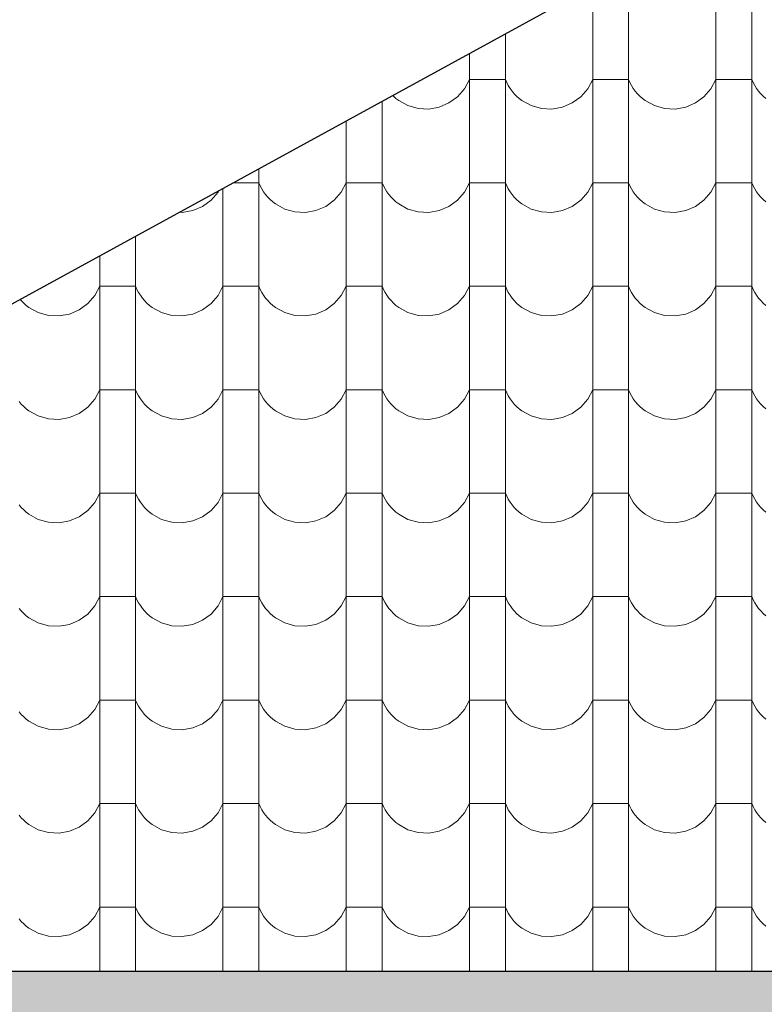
# Model space of a CAD drawing. Header units: millimetres. Extents: x -61343 to 9939, y -6894 to 7453.
# Tile 98 of 255: x -7939 to -7740, y -5471 to -5208. Entities that reach past the tile are written whole.
import ezdxf

# ---------------------------------------------------------------- set-up
doc = ezdxf.new("R2010")
doc.units = ezdxf.units.MM
doc.header["$MEASUREMENT"] = 0
doc.layers.add('810-G Ogólne', color=7, linetype='Continuous')
doc.layers.add('990-D Import IFC', color=7, linetype='Continuous')

# ---------------------------------------------------------------- blocks, each defined once
blk = doc.blocks.new('*X1830', base_point=(515069.4, 47309.9))
at = {"layer": '990-D Import IFC', "color": 251, "linetype": 'Continuous', "lineweight": 13, "true_color": 0x6a6a6a}
for p, q in [((523271.4, -39668.1), (523271.4, -39945.1)), ((523367.5, -39668.1), (523367.5, -39945.1)), ((523037.5, -39750.5), (523037.5, -39945.1)), ((522941.4, -39803.1), (522941.4, -39945.1)), ((522707.5, -39931.2), (522707.5, -39945.1)), ((522707.5, -39945.1), (522707.5, -40222.1)), ((522941.4, -39945.1), (522941.4, -40222.1)), ((523037.5, -39945.1), (523037.5, -40222.1)), ((523271.4, -39945.1), (523271.4, -40222.1)), ((523367.5, -39945.1), (523367.5, -40222.1)), ((522611.4, -39983.8), (522611.4, -40222.1)), ((522598.1, -40078.2), (522611.4, -40053.2)), ((522659.4, -40053.2), (522611.4, -40053.2)), ((522707.5, -40053.2), (522659.4, -40053.2)), ((522707.5, -40053.2), (522711.1, -40061.5)), ((522711.1, -40061.5), (522715.4, -40069.6)), ((522715.4, -40069.6), (522720.2, -40077.3)), ((522928.1, -40078.2), (522941.4, -40053.2)), ((522989.4, -40053.2), (522941.4, -40053.2)), ((523037.5, -40053.2), (522989.4, -40053.2)), ((523037.5, -40053.2), (523041.1, -40061.5)), ((523041.1, -40061.5), (523045.4, -40069.6)), ((523045.4, -40069.6), (523050.2, -40077.3)), ((523258.1, -40078.2), (523271.4, -40053.2)), ((523319.4, -40053.2), (523271.4, -40053.2)), ((523367.5, -40053.2), (523319.4, -40053.2)), ((523367.5, -40053.2), (523371.1, -40061.5)), ((523371.1, -40061.5), (523375.4, -40069.6)), ((523375.4, -40069.6), (523380.2, -40077.3)), ((522406, -40096.3), (522407.8, -40098.1)), ((522407.8, -40098.1), (522414.6, -40104.2)), ((522579.4, -40099.7), (522598.1, -40078.2)), ((522720.2, -40077.3), (522725.5, -40084.7)), ((522725.5, -40084.7), (522731.4, -40091.6)), ((522731.4, -40091.6), (522737.8, -40098.1)), ((522737.8, -40098.1), (522744.6, -40104.2)), ((522909.4, -40099.7), (522928.1, -40078.2)), ((523050.2, -40077.3), (523055.5, -40084.7)), ((523055.5, -40084.7), (523061.4, -40091.6)), ((523061.4, -40091.6), (523067.8, -40098.1)), ((523067.8, -40098.1), (523074.6, -40104.2)), ((523239.4, -40099.7), (523258.1, -40078.2)), ((523380.2, -40077.3), (523385.5, -40084.7)), ((523385.5, -40084.7), (523391.4, -40091.6)), ((523391.4, -40091.6), (523397.8, -40098.1)), ((523397.8, -40098.1), (523404.6, -40104.2)), ((522377.5, -40111.9), (522377.5, -40222.1)), ((522414.6, -40104.2), (522421.9, -40109.7)), ((522421.9, -40109.7), (522446.7, -40123.4)), ((522446.7, -40123.4), (522474.1, -40131.1)), ((522530.4, -40127.5), (522556.5, -40116.4)), ((522556.5, -40116.4), (522579.4, -40099.7)), ((522744.6, -40104.2), (522751.9, -40109.7)), ((522751.9, -40109.7), (522776.7, -40123.4)), ((522776.7, -40123.4), (522804.1, -40131.1)), ((522860.4, -40127.5), (522886.5, -40116.4)), ((522886.5, -40116.4), (522909.4, -40099.7)), ((523074.6, -40104.2), (523081.9, -40109.7)), ((523081.9, -40109.7), (523106.7, -40123.4)), ((523106.7, -40123.4), (523134.1, -40131.1)), ((523190.4, -40127.5), (523216.5, -40116.4)), ((523216.5, -40116.4), (523239.4, -40099.7)), ((522474.1, -40131.1), (522502.4, -40132.5)), ((522502.4, -40132.5), (522530.4, -40127.5)), ((522804.1, -40131.1), (522832.4, -40132.5)), ((522832.4, -40132.5), (522860.4, -40127.5)), ((523134.1, -40131.1), (523162.4, -40132.5)), ((523162.4, -40132.5), (523190.4, -40127.5)), ((522281.4, -40164.5), (522281.4, -40222.1)), ((522281.4, -40222.1), (522281.4, -40499.1)), ((522377.5, -40222.1), (522377.5, -40499.1)), ((522611.4, -40222.1), (522611.4, -40499.1)), ((522707.5, -40222.1), (522707.5, -40499.1)), ((522941.4, -40222.1), (522941.4, -40499.1)), ((523037.5, -40222.1), (523037.5, -40499.1)), ((523271.4, -40222.1), (523271.4, -40499.1)), ((523367.5, -40222.1), (523367.5, -40499.1)), ((522047.5, -40292.6), (522047.5, -40499.1)), ((521999.4, -40330.2), (521978.8, -40330.2)), ((522047.5, -40330.2), (521999.4, -40330.2)), ((522047.5, -40330.2), (522051.1, -40338.5)), ((522268.1, -40355.2), (522281.4, -40330.2)), ((522329.4, -40330.2), (522281.4, -40330.2)), ((522377.5, -40330.2), (522329.4, -40330.2)), ((522377.5, -40330.2), (522381.1, -40338.5)), ((522598.1, -40355.2), (522611.4, -40330.2)), ((522659.4, -40330.2), (522611.4, -40330.2)), ((522707.5, -40330.2), (522659.4, -40330.2)), ((522707.5, -40330.2), (522711.1, -40338.5)), ((522928.1, -40355.2), (522941.4, -40330.2)), ((522989.4, -40330.2), (522941.4, -40330.2)), ((523037.5, -40330.2), (522989.4, -40330.2)), ((523037.5, -40330.2), (523041.1, -40338.5)), ((523258.1, -40355.2), (523271.4, -40330.2)), ((523319.4, -40330.2), (523271.4, -40330.2)), ((523367.5, -40330.2), (523319.4, -40330.2)), ((523367.5, -40330.2), (523371.1, -40338.5)), ((521919.4, -40376.7), (521938.1, -40355.2)), ((521938.1, -40355.2), (521940.1, -40351.3)), ((521951.4, -40345.2), (521951.4, -40499.1)), ((522051.1, -40338.5), (522055.4, -40346.6)), ((522055.4, -40346.6), (522060.2, -40354.3)), ((522060.2, -40354.3), (522065.5, -40361.7)), ((522065.5, -40361.7), (522071.4, -40368.6)), ((522249.4, -40376.7), (522268.1, -40355.2)), ((522381.1, -40338.5), (522385.4, -40346.6)), ((522385.4, -40346.6), (522390.2, -40354.3)), ((522390.2, -40354.3), (522395.5, -40361.7)), ((522395.5, -40361.7), (522401.4, -40368.6)), ((522579.4, -40376.7), (522598.1, -40355.2)), ((522711.1, -40338.5), (522715.4, -40346.6)), ((522715.4, -40346.6), (522720.2, -40354.3)), ((522720.2, -40354.3), (522725.5, -40361.7)), ((522725.5, -40361.7), (522731.4, -40368.6)), ((522909.4, -40376.7), (522928.1, -40355.2)), ((523041.1, -40338.5), (523045.4, -40346.6)), ((523045.4, -40346.6), (523050.2, -40354.3)), ((523050.2, -40354.3), (523055.5, -40361.7)), ((523055.5, -40361.7), (523061.4, -40368.6)), ((523239.4, -40376.7), (523258.1, -40355.2)), ((523371.1, -40338.5), (523375.4, -40346.6)), ((523375.4, -40346.6), (523380.2, -40354.3)), ((523380.2, -40354.3), (523385.5, -40361.7)), ((523385.5, -40361.7), (523391.4, -40368.6)), ((521896.5, -40393.4), (521919.4, -40376.7)), ((522071.4, -40368.6), (522077.8, -40375.1)), ((522077.8, -40375.1), (522084.6, -40381.2)), ((522084.6, -40381.2), (522091.9, -40386.7)), ((522091.9, -40386.7), (522116.7, -40400.4)), ((522226.5, -40393.4), (522249.4, -40376.7)), ((522401.4, -40368.6), (522407.8, -40375.1)), ((522407.8, -40375.1), (522414.6, -40381.2)), ((522414.6, -40381.2), (522421.9, -40386.7)), ((522421.9, -40386.7), (522446.7, -40400.4)), ((522556.5, -40393.4), (522579.4, -40376.7)), ((522731.4, -40368.6), (522737.8, -40375.1)), ((522737.8, -40375.1), (522744.6, -40381.2)), ((522744.6, -40381.2), (522751.9, -40386.7)), ((522751.9, -40386.7), (522776.7, -40400.4)), ((522886.5, -40393.4), (522909.4, -40376.7)), ((523061.4, -40368.6), (523067.8, -40375.1)), ((523067.8, -40375.1), (523074.6, -40381.2)), ((523074.6, -40381.2), (523081.9, -40386.7)), ((523081.9, -40386.7), (523106.7, -40400.4)), ((523216.5, -40393.4), (523239.4, -40376.7)), ((523391.4, -40368.6), (523397.8, -40375.1)), ((523397.8, -40375.1), (523404.6, -40381.2)), ((521834.6, -40409.1), (521842.4, -40409.5)), ((521842.4, -40409.5), (521870.4, -40404.5)), ((521870.4, -40404.5), (521896.5, -40393.4)), ((522116.7, -40400.4), (522144.1, -40408.1)), ((522144.1, -40408.1), (522172.4, -40409.5)), ((522172.4, -40409.5), (522200.4, -40404.5)), ((522200.4, -40404.5), (522226.5, -40393.4)), ((522446.7, -40400.4), (522474.1, -40408.1)), ((522474.1, -40408.1), (522502.4, -40409.5)), ((522502.4, -40409.5), (522530.4, -40404.5)), ((522530.4, -40404.5), (522556.5, -40393.4)), ((522776.7, -40400.4), (522804.1, -40408.1)), ((522804.1, -40408.1), (522832.4, -40409.5)), ((522832.4, -40409.5), (522860.4, -40404.5)), ((522860.4, -40404.5), (522886.5, -40393.4)), ((523106.7, -40400.4), (523134.1, -40408.1)), ((523134.1, -40408.1), (523162.4, -40409.5)), ((523162.4, -40409.5), (523190.4, -40404.5)), ((523190.4, -40404.5), (523216.5, -40393.4)), ((521717.5, -40473.2), (521717.5, -40499.1)), ((521717.5, -40499.1), (521717.5, -40776.1)), ((521951.4, -40499.1), (521951.4, -40776.1)), ((522047.5, -40499.1), (522047.5, -40776.1)), ((522281.4, -40499.1), (522281.4, -40776.1)), ((522377.5, -40499.1), (522377.5, -40776.1)), ((522611.4, -40499.1), (522611.4, -40776.1)), ((522707.5, -40499.1), (522707.5, -40776.1)), ((522941.4, -40499.1), (522941.4, -40776.1)), ((523037.5, -40499.1), (523037.5, -40776.1)), ((523271.4, -40499.1), (523271.4, -40776.1)), ((523367.5, -40499.1), (523367.5, -40776.1)), ((521621.4, -40525.8), (521621.4, -40776.1)), ((521608.1, -40632.2), (521621.4, -40607.2)), ((521669.4, -40607.2), (521621.4, -40607.2)), ((521717.5, -40607.2), (521669.4, -40607.2)), ((521717.5, -40607.2), (521721.1, -40615.5)), ((521721.1, -40615.5), (521725.4, -40623.6)), ((521725.4, -40623.6), (521730.2, -40631.3)), ((521938.1, -40632.2), (521951.4, -40607.2)), ((521999.4, -40607.2), (521951.4, -40607.2)), ((522047.5, -40607.2), (521999.4, -40607.2)), ((522047.5, -40607.2), (522051.1, -40615.5)), ((522051.1, -40615.5), (522055.4, -40623.6)), ((522055.4, -40623.6), (522060.2, -40631.3)), ((522268.1, -40632.2), (522281.4, -40607.2)), ((522329.4, -40607.2), (522281.4, -40607.2)), ((522377.5, -40607.2), (522329.4, -40607.2)), ((522377.5, -40607.2), (522381.1, -40615.5)), ((522381.1, -40615.5), (522385.4, -40623.6)), ((522385.4, -40623.6), (522390.2, -40631.3)), ((522598.1, -40632.2), (522611.4, -40607.2)), ((522659.4, -40607.2), (522611.4, -40607.2)), ((522707.5, -40607.2), (522659.4, -40607.2)), ((522707.5, -40607.2), (522711.1, -40615.5)), ((522711.1, -40615.5), (522715.4, -40623.6)), ((522715.4, -40623.6), (522720.2, -40631.3)), ((522928.1, -40632.2), (522941.4, -40607.2)), ((522989.4, -40607.2), (522941.4, -40607.2)), ((523037.5, -40607.2), (522989.4, -40607.2)), ((523037.5, -40607.2), (523041.1, -40615.5)), ((523041.1, -40615.5), (523045.4, -40623.6)), ((523045.4, -40623.6), (523050.2, -40631.3)), ((523258.1, -40632.2), (523271.4, -40607.2)), ((523319.4, -40607.2), (523271.4, -40607.2)), ((523367.5, -40607.2), (523319.4, -40607.2)), ((523367.5, -40607.2), (523371.1, -40615.5)), ((523371.1, -40615.5), (523375.4, -40623.6)), ((523375.4, -40623.6), (523380.2, -40631.3)), ((521408.6, -40642.3), (521411.4, -40645.6)), ((521411.4, -40645.6), (521417.8, -40652.1)), ((521417.8, -40652.1), (521424.6, -40658.2)), ((521589.4, -40653.7), (521608.1, -40632.2)), ((521730.2, -40631.3), (521735.5, -40638.7)), ((521735.5, -40638.7), (521741.4, -40645.6)), ((521741.4, -40645.6), (521747.8, -40652.1)), ((521747.8, -40652.1), (521754.6, -40658.2)), ((521919.4, -40653.7), (521938.1, -40632.2)), ((522060.2, -40631.3), (522065.5, -40638.7)), ((522065.5, -40638.7), (522071.4, -40645.6)), ((522071.4, -40645.6), (522077.8, -40652.1)), ((522077.8, -40652.1), (522084.6, -40658.2)), ((522249.4, -40653.7), (522268.1, -40632.2)), ((522390.2, -40631.3), (522395.5, -40638.7)), ((522395.5, -40638.7), (522401.4, -40645.6)), ((522401.4, -40645.6), (522407.8, -40652.1)), ((522407.8, -40652.1), (522414.6, -40658.2)), ((522579.4, -40653.7), (522598.1, -40632.2)), ((522720.2, -40631.3), (522725.5, -40638.7)), ((522725.5, -40638.7), (522731.4, -40645.6)), ((522731.4, -40645.6), (522737.8, -40652.1)), ((522737.8, -40652.1), (522744.6, -40658.2)), ((522909.4, -40653.7), (522928.1, -40632.2)), ((523050.2, -40631.3), (523055.5, -40638.7)), ((523055.5, -40638.7), (523061.4, -40645.6)), ((523061.4, -40645.6), (523067.8, -40652.1)), ((523067.8, -40652.1), (523074.6, -40658.2)), ((523239.4, -40653.7), (523258.1, -40632.2)), ((523380.2, -40631.3), (523385.5, -40638.7)), ((523385.5, -40638.7), (523391.4, -40645.6)), ((523391.4, -40645.6), (523397.8, -40652.1)), ((523397.8, -40652.1), (523404.6, -40658.2)), ((521424.6, -40658.2), (521431.9, -40663.7)), ((521431.9, -40663.7), (521456.7, -40677.4)), ((521456.7, -40677.4), (521484.1, -40685.1)), ((521540.4, -40681.5), (521566.5, -40670.4)), ((521566.5, -40670.4), (521589.4, -40653.7)), ((521754.6, -40658.2), (521761.9, -40663.7)), ((521761.9, -40663.7), (521786.7, -40677.4)), ((521786.7, -40677.4), (521814.1, -40685.1)), ((521870.4, -40681.5), (521896.5, -40670.4)), ((521896.5, -40670.4), (521919.4, -40653.7)), ((522084.6, -40658.2), (522091.9, -40663.7)), ((522091.9, -40663.7), (522116.7, -40677.4)), ((522116.7, -40677.4), (522144.1, -40685.1)), ((522200.4, -40681.5), (522226.5, -40670.4)), ((522226.5, -40670.4), (522249.4, -40653.7)), ((522414.6, -40658.2), (522421.9, -40663.7)), ((522421.9, -40663.7), (522446.7, -40677.4)), ((522446.7, -40677.4), (522474.1, -40685.1)), ((522530.4, -40681.5), (522556.5, -40670.4)), ((522556.5, -40670.4), (522579.4, -40653.7)), ((522744.6, -40658.2), (522751.9, -40663.7)), ((522751.9, -40663.7), (522776.7, -40677.4)), ((522776.7, -40677.4), (522804.1, -40685.1)), ((522860.4, -40681.5), (522886.5, -40670.4)), ((522886.5, -40670.4), (522909.4, -40653.7)), ((523074.6, -40658.2), (523081.9, -40663.7)), ((523081.9, -40663.7), (523106.7, -40677.4)), ((523106.7, -40677.4), (523134.1, -40685.1)), ((523190.4, -40681.5), (523216.5, -40670.4)), ((523216.5, -40670.4), (523239.4, -40653.7)), ((521484.1, -40685.1), (521512.4, -40686.5)), ((521512.4, -40686.5), (521540.4, -40681.5)), ((521814.1, -40685.1), (521842.4, -40686.5)), ((521842.4, -40686.5), (521870.4, -40681.5)), ((522144.1, -40685.1), (522172.4, -40686.5)), ((522172.4, -40686.5), (522200.4, -40681.5)), ((522474.1, -40685.1), (522502.4, -40686.5)), ((522502.4, -40686.5), (522530.4, -40681.5)), ((522804.1, -40685.1), (522832.4, -40686.5)), ((522832.4, -40686.5), (522860.4, -40681.5)), ((523134.1, -40685.1), (523162.4, -40686.5)), ((523162.4, -40686.5), (523190.4, -40681.5)), ((521621.4, -40776.1), (521621.4, -41053.1)), ((521717.5, -40776.1), (521717.5, -41053.1)), ((521951.4, -40776.1), (521951.4, -41053.1)), ((522047.5, -40776.1), (522047.5, -41053.1)), ((522281.4, -40776.1), (522281.4, -41053.1)), ((522377.5, -40776.1), (522377.5, -41053.1)), ((522611.4, -40776.1), (522611.4, -41053.1)), ((522707.5, -40776.1), (522707.5, -41053.1)), ((522941.4, -40776.1), (522941.4, -41053.1)), ((523037.5, -40776.1), (523037.5, -41053.1)), ((523271.4, -40776.1), (523271.4, -41053.1)), ((523367.5, -40776.1), (523367.5, -41053.1)), ((521608.1, -40909.2), (521621.4, -40884.2)), ((521669.4, -40884.2), (521621.4, -40884.2)), ((521717.5, -40884.2), (521669.4, -40884.2)), ((521717.5, -40884.2), (521721.1, -40892.5)), ((521938.1, -40909.2), (521951.4, -40884.2)), ((521999.4, -40884.2), (521951.4, -40884.2)), ((522047.5, -40884.2), (521999.4, -40884.2)), ((522047.5, -40884.2), (522051.1, -40892.5)), ((522268.1, -40909.2), (522281.4, -40884.2)), ((522329.4, -40884.2), (522281.4, -40884.2)), ((522377.5, -40884.2), (522329.4, -40884.2)), ((522377.5, -40884.2), (522381.1, -40892.5)), ((522598.1, -40909.2), (522611.4, -40884.2)), ((522659.4, -40884.2), (522611.4, -40884.2)), ((522707.5, -40884.2), (522659.4, -40884.2)), ((522707.5, -40884.2), (522711.1, -40892.5)), ((522928.1, -40909.2), (522941.4, -40884.2)), ((522989.4, -40884.2), (522941.4, -40884.2)), ((523037.5, -40884.2), (522989.4, -40884.2)), ((523037.5, -40884.2), (523041.1, -40892.5)), ((523258.1, -40909.2), (523271.4, -40884.2)), ((523319.4, -40884.2), (523271.4, -40884.2)), ((523367.5, -40884.2), (523319.4, -40884.2)), ((523367.5, -40884.2), (523371.1, -40892.5)), ((521405.5, -40915.7), (521411.4, -40922.6)), ((521589.4, -40930.7), (521608.1, -40909.2)), ((521721.1, -40892.5), (521725.4, -40900.6)), ((521725.4, -40900.6), (521730.2, -40908.3)), ((521730.2, -40908.3), (521735.5, -40915.7)), ((521735.5, -40915.7), (521741.4, -40922.6)), ((521919.4, -40930.7), (521938.1, -40909.2)), ((522051.1, -40892.5), (522055.4, -40900.6)), ((522055.4, -40900.6), (522060.2, -40908.3)), ((522060.2, -40908.3), (522065.5, -40915.7)), ((522065.5, -40915.7), (522071.4, -40922.6)), ((522249.4, -40930.7), (522268.1, -40909.2)), ((522381.1, -40892.5), (522385.4, -40900.6)), ((522385.4, -40900.6), (522390.2, -40908.3)), ((522390.2, -40908.3), (522395.5, -40915.7)), ((522395.5, -40915.7), (522401.4, -40922.6)), ((522579.4, -40930.7), (522598.1, -40909.2)), ((522711.1, -40892.5), (522715.4, -40900.6)), ((522715.4, -40900.6), (522720.2, -40908.3)), ((522720.2, -40908.3), (522725.5, -40915.7)), ((522725.5, -40915.7), (522731.4, -40922.6)), ((522909.4, -40930.7), (522928.1, -40909.2)), ((523041.1, -40892.5), (523045.4, -40900.6)), ((523045.4, -40900.6), (523050.2, -40908.3)), ((523050.2, -40908.3), (523055.5, -40915.7)), ((523055.5, -40915.7), (523061.4, -40922.6)), ((523239.4, -40930.7), (523258.1, -40909.2)), ((523371.1, -40892.5), (523375.4, -40900.6)), ((523375.4, -40900.6), (523380.2, -40908.3)), ((523380.2, -40908.3), (523385.5, -40915.7)), ((523385.5, -40915.7), (523391.4, -40922.6)), ((521411.4, -40922.6), (521417.8, -40929.1)), ((521417.8, -40929.1), (521424.6, -40935.2)), ((521424.6, -40935.2), (521431.9, -40940.7)), ((521431.9, -40940.7), (521456.7, -40954.4)), ((521566.5, -40947.4), (521589.4, -40930.7)), ((521741.4, -40922.6), (521747.8, -40929.1)), ((521747.8, -40929.1), (521754.6, -40935.2)), ((521754.6, -40935.2), (521761.9, -40940.7)), ((521761.9, -40940.7), (521786.7, -40954.4)), ((521896.5, -40947.4), (521919.4, -40930.7)), ((522071.4, -40922.6), (522077.8, -40929.1)), ((522077.8, -40929.1), (522084.6, -40935.2)), ((522084.6, -40935.2), (522091.9, -40940.7)), ((522091.9, -40940.7), (522116.7, -40954.4)), ((522226.5, -40947.4), (522249.4, -40930.7)), ((522401.4, -40922.6), (522407.8, -40929.1)), ((522407.8, -40929.1), (522414.6, -40935.2)), ((522414.6, -40935.2), (522421.9, -40940.7)), ((522421.9, -40940.7), (522446.7, -40954.4)), ((522556.5, -40947.4), (522579.4, -40930.7)), ((522731.4, -40922.6), (522737.8, -40929.1)), ((522737.8, -40929.1), (522744.6, -40935.2)), ((522744.6, -40935.2), (522751.9, -40940.7)), ((522751.9, -40940.7), (522776.7, -40954.4)), ((522886.5, -40947.4), (522909.4, -40930.7)), ((523061.4, -40922.6), (523067.8, -40929.1)), ((523067.8, -40929.1), (523074.6, -40935.2)), ((523074.6, -40935.2), (523081.9, -40940.7)), ((523081.9, -40940.7), (523106.7, -40954.4)), ((523216.5, -40947.4), (523239.4, -40930.7)), ((523391.4, -40922.6), (523397.8, -40929.1)), ((523397.8, -40929.1), (523404.6, -40935.2)), ((521456.7, -40954.4), (521484.1, -40962.1)), ((521484.1, -40962.1), (521512.4, -40963.5)), ((521512.4, -40963.5), (521540.4, -40958.5)), ((521540.4, -40958.5), (521566.5, -40947.4)), ((521786.7, -40954.4), (521814.1, -40962.1)), ((521814.1, -40962.1), (521842.4, -40963.5)), ((521842.4, -40963.5), (521870.4, -40958.5)), ((521870.4, -40958.5), (521896.5, -40947.4)), ((522116.7, -40954.4), (522144.1, -40962.1)), ((522144.1, -40962.1), (522172.4, -40963.5)), ((522172.4, -40963.5), (522200.4, -40958.5)), ((522200.4, -40958.5), (522226.5, -40947.4)), ((522446.7, -40954.4), (522474.1, -40962.1)), ((522474.1, -40962.1), (522502.4, -40963.5)), ((522502.4, -40963.5), (522530.4, -40958.5)), ((522530.4, -40958.5), (522556.5, -40947.4)), ((522776.7, -40954.4), (522804.1, -40962.1)), ((522804.1, -40962.1), (522832.4, -40963.5)), ((522832.4, -40963.5), (522860.4, -40958.5)), ((522860.4, -40958.5), (522886.5, -40947.4)), ((523106.7, -40954.4), (523134.1, -40962.1)), ((523134.1, -40962.1), (523162.4, -40963.5)), ((523162.4, -40963.5), (523190.4, -40958.5)), ((523190.4, -40958.5), (523216.5, -40947.4)), ((521621.4, -41053.1), (521621.4, -41330.1)), ((521717.5, -41053.1), (521717.5, -41330.1)), ((521951.4, -41053.1), (521951.4, -41330.1)), ((522047.5, -41053.1), (522047.5, -41330.1)), ((522281.4, -41053.1), (522281.4, -41330.1)), ((522377.5, -41053.1), (522377.5, -41330.1)), ((522611.4, -41053.1), (522611.4, -41330.1)), ((522707.5, -41053.1), (522707.5, -41330.1)), ((522941.4, -41053.1), (522941.4, -41330.1)), ((523037.5, -41053.1), (523037.5, -41330.1)), ((523271.4, -41053.1), (523271.4, -41330.1)), ((523367.5, -41053.1), (523367.5, -41330.1)), ((521608.1, -41186.2), (521621.4, -41161.2)), ((521669.4, -41161.2), (521621.4, -41161.2)), ((521717.5, -41161.2), (521669.4, -41161.2)), ((521717.5, -41161.2), (521721.1, -41169.5)), ((521721.1, -41169.5), (521725.4, -41177.6)), ((521725.4, -41177.6), (521730.2, -41185.3)), ((521938.1, -41186.2), (521951.4, -41161.2)), ((521999.4, -41161.2), (521951.4, -41161.2)), ((522047.5, -41161.2), (521999.4, -41161.2)), ((522047.5, -41161.2), (522051.1, -41169.5)), ((522051.1, -41169.5), (522055.4, -41177.6)), ((522055.4, -41177.6), (522060.2, -41185.3)), ((522268.1, -41186.2), (522281.4, -41161.2)), ((522329.4, -41161.2), (522281.4, -41161.2)), ((522377.5, -41161.2), (522329.4, -41161.2)), ((522377.5, -41161.2), (522381.1, -41169.5)), ((522381.1, -41169.5), (522385.4, -41177.6)), ((522385.4, -41177.6), (522390.2, -41185.3)), ((522598.1, -41186.2), (522611.4, -41161.2)), ((522659.4, -41161.2), (522611.4, -41161.2)), ((522707.5, -41161.2), (522659.4, -41161.2)), ((522707.5, -41161.2), (522711.1, -41169.5)), ((522711.1, -41169.5), (522715.4, -41177.6)), ((522715.4, -41177.6), (522720.2, -41185.3)), ((522928.1, -41186.2), (522941.4, -41161.2)), ((522989.4, -41161.2), (522941.4, -41161.2)), ((523037.5, -41161.2), (522989.4, -41161.2)), ((523037.5, -41161.2), (523041.1, -41169.5)), ((523041.1, -41169.5), (523045.4, -41177.6)), ((523045.4, -41177.6), (523050.2, -41185.3)), ((523258.1, -41186.2), (523271.4, -41161.2)), ((523319.4, -41161.2), (523271.4, -41161.2)), ((523367.5, -41161.2), (523319.4, -41161.2)), ((523367.5, -41161.2), (523371.1, -41169.5)), ((523371.1, -41169.5), (523375.4, -41177.6)), ((523375.4, -41177.6), (523380.2, -41185.3)), ((521405.5, -41192.7), (521411.4, -41199.6)), ((521411.4, -41199.6), (521417.8, -41206.1)), ((521417.8, -41206.1), (521424.6, -41212.2)), ((521589.4, -41207.7), (521608.1, -41186.2)), ((521730.2, -41185.3), (521735.5, -41192.7)), ((521735.5, -41192.7), (521741.4, -41199.6)), ((521741.4, -41199.6), (521747.8, -41206.1)), ((521747.8, -41206.1), (521754.6, -41212.2)), ((521919.4, -41207.7), (521938.1, -41186.2)), ((522060.2, -41185.3), (522065.5, -41192.7)), ((522065.5, -41192.7), (522071.4, -41199.6)), ((522071.4, -41199.6), (522077.8, -41206.1)), ((522077.8, -41206.1), (522084.6, -41212.2)), ((522249.4, -41207.7), (522268.1, -41186.2)), ((522390.2, -41185.3), (522395.5, -41192.7)), ((522395.5, -41192.7), (522401.4, -41199.6)), ((522401.4, -41199.6), (522407.8, -41206.1)), ((522407.8, -41206.1), (522414.6, -41212.2)), ((522579.4, -41207.7), (522598.1, -41186.2)), ((522720.2, -41185.3), (522725.5, -41192.7)), ((522725.5, -41192.7), (522731.4, -41199.6)), ((522731.4, -41199.6), (522737.8, -41206.1)), ((522737.8, -41206.1), (522744.6, -41212.2)), ((522909.4, -41207.7), (522928.1, -41186.2)), ((523050.2, -41185.3), (523055.5, -41192.7)), ((523055.5, -41192.7), (523061.4, -41199.6)), ((523061.4, -41199.6), (523067.8, -41206.1)), ((523067.8, -41206.1), (523074.6, -41212.2)), ((523239.4, -41207.7), (523258.1, -41186.2)), ((523380.2, -41185.3), (523385.5, -41192.7)), ((523385.5, -41192.7), (523391.4, -41199.6)), ((523391.4, -41199.6), (523397.8, -41206.1)), ((523397.8, -41206.1), (523404.6, -41212.2)), ((521424.6, -41212.2), (521431.9, -41217.7)), ((521431.9, -41217.7), (521456.7, -41231.4)), ((521456.7, -41231.4), (521484.1, -41239.1)), ((521540.4, -41235.5), (521566.5, -41224.4)), ((521566.5, -41224.4), (521589.4, -41207.7)), ((521754.6, -41212.2), (521761.9, -41217.7)), ((521761.9, -41217.7), (521786.7, -41231.4)), ((521786.7, -41231.4), (521814.1, -41239.1)), ((521870.4, -41235.5), (521896.5, -41224.4)), ((521896.5, -41224.4), (521919.4, -41207.7)), ((522084.6, -41212.2), (522091.9, -41217.7)), ((522091.9, -41217.7), (522116.7, -41231.4)), ((522116.7, -41231.4), (522144.1, -41239.1)), ((522200.4, -41235.5), (522226.5, -41224.4)), ((522226.5, -41224.4), (522249.4, -41207.7)), ((522414.6, -41212.2), (522421.9, -41217.7)), ((522421.9, -41217.7), (522446.7, -41231.4)), ((522446.7, -41231.4), (522474.1, -41239.1)), ((522530.4, -41235.5), (522556.5, -41224.4)), ((522556.5, -41224.4), (522579.4, -41207.7)), ((522744.6, -41212.2), (522751.9, -41217.7)), ((522751.9, -41217.7), (522776.7, -41231.4)), ((522776.7, -41231.4), (522804.1, -41239.1)), ((522860.4, -41235.5), (522886.5, -41224.4)), ((522886.5, -41224.4), (522909.4, -41207.7)), ((523074.6, -41212.2), (523081.9, -41217.7)), ((523081.9, -41217.7), (523106.7, -41231.4)), ((523106.7, -41231.4), (523134.1, -41239.1)), ((523190.4, -41235.5), (523216.5, -41224.4)), ((523216.5, -41224.4), (523239.4, -41207.7)), ((521484.1, -41239.1), (521512.4, -41240.5)), ((521512.4, -41240.5), (521540.4, -41235.5)), ((521814.1, -41239.1), (521842.4, -41240.5)), ((521842.4, -41240.5), (521870.4, -41235.5)), ((522144.1, -41239.1), (522172.4, -41240.5)), ((522172.4, -41240.5), (522200.4, -41235.5)), ((522474.1, -41239.1), (522502.4, -41240.5)), ((522502.4, -41240.5), (522530.4, -41235.5)), ((522804.1, -41239.1), (522832.4, -41240.5)), ((522832.4, -41240.5), (522860.4, -41235.5)), ((523134.1, -41239.1), (523162.4, -41240.5)), ((523162.4, -41240.5), (523190.4, -41235.5)), ((521621.4, -41330.1), (521621.4, -41607.1)), ((521717.5, -41330.1), (521717.5, -41607.1)), ((521951.4, -41330.1), (521951.4, -41607.1)), ((522047.5, -41330.1), (522047.5, -41607.1)), ((522281.4, -41330.1), (522281.4, -41607.1)), ((522377.5, -41330.1), (522377.5, -41607.1)), ((522611.4, -41330.1), (522611.4, -41607.1)), ((522707.5, -41330.1), (522707.5, -41607.1)), ((522941.4, -41330.1), (522941.4, -41607.1)), ((523037.5, -41330.1), (523037.5, -41607.1)), ((523271.4, -41330.1), (523271.4, -41607.1)), ((523367.5, -41330.1), (523367.5, -41607.1)), ((521608.1, -41463.2), (521621.4, -41438.2)), ((521669.4, -41438.2), (521621.4, -41438.2)), ((521717.5, -41438.2), (521669.4, -41438.2)), ((521717.5, -41438.2), (521721.1, -41446.5)), ((521938.1, -41463.2), (521951.4, -41438.2)), ((521999.4, -41438.2), (521951.4, -41438.2)), ((522047.5, -41438.2), (521999.4, -41438.2)), ((522047.5, -41438.2), (522051.1, -41446.5)), ((522268.1, -41463.2), (522281.4, -41438.2)), ((522329.4, -41438.2), (522281.4, -41438.2)), ((522377.5, -41438.2), (522329.4, -41438.2)), ((522377.5, -41438.2), (522381.1, -41446.5)), ((522598.1, -41463.2), (522611.4, -41438.2)), ((522659.4, -41438.2), (522611.4, -41438.2)), ((522707.5, -41438.2), (522659.4, -41438.2)), ((522707.5, -41438.2), (522711.1, -41446.5)), ((522928.1, -41463.2), (522941.4, -41438.2)), ((522989.4, -41438.2), (522941.4, -41438.2)), ((523037.5, -41438.2), (522989.4, -41438.2)), ((523037.5, -41438.2), (523041.1, -41446.5)), ((523258.1, -41463.2), (523271.4, -41438.2)), ((523319.4, -41438.2), (523271.4, -41438.2)), ((523367.5, -41438.2), (523319.4, -41438.2)), ((523367.5, -41438.2), (523371.1, -41446.5)), ((521405.5, -41469.7), (521411.4, -41476.6)), ((521589.4, -41484.7), (521608.1, -41463.2)), ((521721.1, -41446.5), (521725.4, -41454.6)), ((521725.4, -41454.6), (521730.2, -41462.3)), ((521730.2, -41462.3), (521735.5, -41469.7)), ((521735.5, -41469.7), (521741.4, -41476.6)), ((521919.4, -41484.7), (521938.1, -41463.2)), ((522051.1, -41446.5), (522055.4, -41454.6)), ((522055.4, -41454.6), (522060.2, -41462.3)), ((522060.2, -41462.3), (522065.5, -41469.7)), ((522065.5, -41469.7), (522071.4, -41476.6)), ((522249.4, -41484.7), (522268.1, -41463.2)), ((522381.1, -41446.5), (522385.4, -41454.6)), ((522385.4, -41454.6), (522390.2, -41462.3)), ((522390.2, -41462.3), (522395.5, -41469.7)), ((522395.5, -41469.7), (522401.4, -41476.6)), ((522579.4, -41484.7), (522598.1, -41463.2)), ((522711.1, -41446.5), (522715.4, -41454.6)), ((522715.4, -41454.6), (522720.2, -41462.3)), ((522720.2, -41462.3), (522725.5, -41469.7)), ((522725.5, -41469.7), (522731.4, -41476.6)), ((522909.4, -41484.7), (522928.1, -41463.2)), ((523041.1, -41446.5), (523045.4, -41454.6)), ((523045.4, -41454.6), (523050.2, -41462.3)), ((523050.2, -41462.3), (523055.5, -41469.7)), ((523055.5, -41469.7), (523061.4, -41476.6)), ((523239.4, -41484.7), (523258.1, -41463.2)), ((523371.1, -41446.5), (523375.4, -41454.6)), ((523375.4, -41454.6), (523380.2, -41462.3)), ((523380.2, -41462.3), (523385.5, -41469.7)), ((523385.5, -41469.7), (523391.4, -41476.6)), ((521411.4, -41476.6), (521417.8, -41483.1)), ((521417.8, -41483.1), (521424.6, -41489.2)), ((521424.6, -41489.2), (521431.9, -41494.7)), ((521431.9, -41494.7), (521456.7, -41508.4)), ((521566.5, -41501.4), (521589.4, -41484.7)), ((521741.4, -41476.6), (521747.8, -41483.1)), ((521747.8, -41483.1), (521754.6, -41489.2)), ((521754.6, -41489.2), (521761.9, -41494.7)), ((521761.9, -41494.7), (521786.7, -41508.4)), ((521896.5, -41501.4), (521919.4, -41484.7)), ((522071.4, -41476.6), (522077.8, -41483.1)), ((522077.8, -41483.1), (522084.6, -41489.2)), ((522084.6, -41489.2), (522091.9, -41494.7)), ((522091.9, -41494.7), (522116.7, -41508.4)), ((522226.5, -41501.4), (522249.4, -41484.7)), ((522401.4, -41476.6), (522407.8, -41483.1)), ((522407.8, -41483.1), (522414.6, -41489.2)), ((522414.6, -41489.2), (522421.9, -41494.7)), ((522421.9, -41494.7), (522446.7, -41508.4)), ((522556.5, -41501.4), (522579.4, -41484.7)), ((522731.4, -41476.6), (522737.8, -41483.1)), ((522737.8, -41483.1), (522744.6, -41489.2)), ((522744.6, -41489.2), (522751.9, -41494.7)), ((522751.9, -41494.7), (522776.7, -41508.4)), ((522886.5, -41501.4), (522909.4, -41484.7)), ((523061.4, -41476.6), (523067.8, -41483.1)), ((523067.8, -41483.1), (523074.6, -41489.2)), ((523074.6, -41489.2), (523081.9, -41494.7)), ((523081.9, -41494.7), (523106.7, -41508.4)), ((523216.5, -41501.4), (523239.4, -41484.7)), ((523391.4, -41476.6), (523397.8, -41483.1)), ((523397.8, -41483.1), (523404.6, -41489.2)), ((521456.7, -41508.4), (521484.1, -41516.1)), ((521484.1, -41516.1), (521512.4, -41517.5)), ((521512.4, -41517.5), (521540.4, -41512.5)), ((521540.4, -41512.5), (521566.5, -41501.4)), ((521786.7, -41508.4), (521814.1, -41516.1)), ((521814.1, -41516.1), (521842.4, -41517.5)), ((521842.4, -41517.5), (521870.4, -41512.5)), ((521870.4, -41512.5), (521896.5, -41501.4)), ((522116.7, -41508.4), (522144.1, -41516.1)), ((522144.1, -41516.1), (522172.4, -41517.5)), ((522172.4, -41517.5), (522200.4, -41512.5)), ((522200.4, -41512.5), (522226.5, -41501.4)), ((522446.7, -41508.4), (522474.1, -41516.1)), ((522474.1, -41516.1), (522502.4, -41517.5)), ((522502.4, -41517.5), (522530.4, -41512.5)), ((522530.4, -41512.5), (522556.5, -41501.4)), ((522776.7, -41508.4), (522804.1, -41516.1)), ((522804.1, -41516.1), (522832.4, -41517.5)), ((522832.4, -41517.5), (522860.4, -41512.5)), ((522860.4, -41512.5), (522886.5, -41501.4)), ((523106.7, -41508.4), (523134.1, -41516.1)), ((523134.1, -41516.1), (523162.4, -41517.5)), ((523162.4, -41517.5), (523190.4, -41512.5)), ((523190.4, -41512.5), (523216.5, -41501.4)), ((521621.4, -41607.1), (521621.4, -41884.1)), ((521717.5, -41607.1), (521717.5, -41884.1)), ((521951.4, -41607.1), (521951.4, -41884.1)), ((522047.5, -41607.1), (522047.5, -41884.1)), ((522281.4, -41607.1), (522281.4, -41884.1)), ((522377.5, -41607.1), (522377.5, -41884.1)), ((522611.4, -41607.1), (522611.4, -41884.1)), ((522707.5, -41607.1), (522707.5, -41884.1)), ((522941.4, -41607.1), (522941.4, -41884.1)), ((523037.5, -41607.1), (523037.5, -41884.1)), ((523271.4, -41607.1), (523271.4, -41884.1)), ((523367.5, -41607.1), (523367.5, -41884.1)), ((521608.1, -41740.2), (521621.4, -41715.2)), ((521669.4, -41715.2), (521621.4, -41715.2)), ((521717.5, -41715.2), (521669.4, -41715.2)), ((521717.5, -41715.2), (521721.1, -41723.5)), ((521721.1, -41723.5), (521725.4, -41731.6)), ((521725.4, -41731.6), (521730.2, -41739.3)), ((521938.1, -41740.2), (521951.4, -41715.2)), ((521999.4, -41715.2), (521951.4, -41715.2)), ((522047.5, -41715.2), (521999.4, -41715.2)), ((522047.5, -41715.2), (522051.1, -41723.5)), ((522051.1, -41723.5), (522055.4, -41731.6)), ((522055.4, -41731.6), (522060.2, -41739.3)), ((522268.1, -41740.2), (522281.4, -41715.2)), ((522329.4, -41715.2), (522281.4, -41715.2)), ((522377.5, -41715.2), (522329.4, -41715.2)), ((522377.5, -41715.2), (522381.1, -41723.5)), ((522381.1, -41723.5), (522385.4, -41731.6)), ((522385.4, -41731.6), (522390.2, -41739.3)), ((522598.1, -41740.2), (522611.4, -41715.2)), ((522659.4, -41715.2), (522611.4, -41715.2)), ((522707.5, -41715.2), (522659.4, -41715.2)), ((522707.5, -41715.2), (522711.1, -41723.5)), ((522711.1, -41723.5), (522715.4, -41731.6)), ((522715.4, -41731.6), (522720.2, -41739.3)), ((522928.1, -41740.2), (522941.4, -41715.2)), ((522989.4, -41715.2), (522941.4, -41715.2)), ((523037.5, -41715.2), (522989.4, -41715.2)), ((523037.5, -41715.2), (523041.1, -41723.5)), ((523041.1, -41723.5), (523045.4, -41731.6)), ((523045.4, -41731.6), (523050.2, -41739.3)), ((523258.1, -41740.2), (523271.4, -41715.2)), ((523319.4, -41715.2), (523271.4, -41715.2)), ((523367.5, -41715.2), (523319.4, -41715.2)), ((523367.5, -41715.2), (523371.1, -41723.5)), ((523371.1, -41723.5), (523375.4, -41731.6)), ((523375.4, -41731.6), (523380.2, -41739.3)), ((521405.5, -41746.7), (521411.4, -41753.6)), ((521411.4, -41753.6), (521417.8, -41760.1)), ((521589.4, -41761.7), (521608.1, -41740.2)), ((521730.2, -41739.3), (521735.5, -41746.7)), ((521735.5, -41746.7), (521741.4, -41753.6)), ((521741.4, -41753.6), (521747.8, -41760.1)), ((521919.4, -41761.7), (521938.1, -41740.2)), ((522060.2, -41739.3), (522065.5, -41746.7)), ((522065.5, -41746.7), (522071.4, -41753.6)), ((522071.4, -41753.6), (522077.8, -41760.1)), ((522249.4, -41761.7), (522268.1, -41740.2)), ((522390.2, -41739.3), (522395.5, -41746.7)), ((522395.5, -41746.7), (522401.4, -41753.6)), ((522401.4, -41753.6), (522407.8, -41760.1)), ((522579.4, -41761.7), (522598.1, -41740.2)), ((522720.2, -41739.3), (522725.5, -41746.7)), ((522725.5, -41746.7), (522731.4, -41753.6)), ((522731.4, -41753.6), (522737.8, -41760.1)), ((522909.4, -41761.7), (522928.1, -41740.2)), ((523050.2, -41739.3), (523055.5, -41746.7)), ((523055.5, -41746.7), (523061.4, -41753.6)), ((523061.4, -41753.6), (523067.8, -41760.1)), ((523239.4, -41761.7), (523258.1, -41740.2)), ((523380.2, -41739.3), (523385.5, -41746.7)), ((523385.5, -41746.7), (523391.4, -41753.6)), ((523391.4, -41753.6), (523397.8, -41760.1)), ((521417.8, -41760.1), (521424.6, -41766.2)), ((521424.6, -41766.2), (521431.9, -41771.7)), ((521431.9, -41771.7), (521456.7, -41785.4)), ((521456.7, -41785.4), (521484.1, -41793.1)), ((521540.4, -41789.5), (521566.5, -41778.4)), ((521566.5, -41778.4), (521589.4, -41761.7)), ((521747.8, -41760.1), (521754.6, -41766.2)), ((521754.6, -41766.2), (521761.9, -41771.7)), ((521761.9, -41771.7), (521786.7, -41785.4)), ((521786.7, -41785.4), (521814.1, -41793.1)), ((521870.4, -41789.5), (521896.5, -41778.4)), ((521896.5, -41778.4), (521919.4, -41761.7)), ((522077.8, -41760.1), (522084.6, -41766.2)), ((522084.6, -41766.2), (522091.9, -41771.7)), ((522091.9, -41771.7), (522116.7, -41785.4)), ((522116.7, -41785.4), (522144.1, -41793.1)), ((522200.4, -41789.5), (522226.5, -41778.4)), ((522226.5, -41778.4), (522249.4, -41761.7)), ((522407.8, -41760.1), (522414.6, -41766.2)), ((522414.6, -41766.2), (522421.9, -41771.7)), ((522421.9, -41771.7), (522446.7, -41785.4)), ((522446.7, -41785.4), (522474.1, -41793.1)), ((522530.4, -41789.5), (522556.5, -41778.4)), ((522556.5, -41778.4), (522579.4, -41761.7)), ((522737.8, -41760.1), (522744.6, -41766.2)), ((522744.6, -41766.2), (522751.9, -41771.7)), ((522751.9, -41771.7), (522776.7, -41785.4)), ((522776.7, -41785.4), (522804.1, -41793.1)), ((522860.4, -41789.5), (522886.5, -41778.4)), ((522886.5, -41778.4), (522909.4, -41761.7)), ((523067.8, -41760.1), (523074.6, -41766.2)), ((523074.6, -41766.2), (523081.9, -41771.7)), ((523081.9, -41771.7), (523106.7, -41785.4)), ((523106.7, -41785.4), (523134.1, -41793.1)), ((523190.4, -41789.5), (523216.5, -41778.4)), ((523216.5, -41778.4), (523239.4, -41761.7)), ((523397.8, -41760.1), (523404.6, -41766.2)), ((521484.1, -41793.1), (521512.4, -41794.5)), ((521512.4, -41794.5), (521540.4, -41789.5)), ((521814.1, -41793.1), (521842.4, -41794.5)), ((521842.4, -41794.5), (521870.4, -41789.5)), ((522144.1, -41793.1), (522172.4, -41794.5)), ((522172.4, -41794.5), (522200.4, -41789.5)), ((522474.1, -41793.1), (522502.4, -41794.5)), ((522502.4, -41794.5), (522530.4, -41789.5)), ((522804.1, -41793.1), (522832.4, -41794.5)), ((522832.4, -41794.5), (522860.4, -41789.5)), ((523134.1, -41793.1), (523162.4, -41794.5)), ((523162.4, -41794.5), (523190.4, -41789.5)), ((521621.4, -41884.1), (521621.4, -42161.1)), ((521717.5, -41884.1), (521717.5, -42161.1)), ((521951.4, -41884.1), (521951.4, -42161.1)), ((522047.5, -41884.1), (522047.5, -42161.1)), ((522281.4, -41884.1), (522281.4, -42161.1)), ((522377.5, -41884.1), (522377.5, -42161.1)), ((522611.4, -41884.1), (522611.4, -42161.1)), ((522707.5, -41884.1), (522707.5, -42161.1)), ((522941.4, -41884.1), (522941.4, -42161.1)), ((523037.5, -41884.1), (523037.5, -42161.1)), ((523271.4, -41884.1), (523271.4, -42161.1)), ((523367.5, -41884.1), (523367.5, -42161.1)), ((521608.1, -42017.2), (521621.4, -41992.2)), ((521669.4, -41992.2), (521621.4, -41992.2)), ((521717.5, -41992.2), (521669.4, -41992.2)), ((521717.5, -41992.2), (521721.1, -42000.5)), ((521938.1, -42017.2), (521951.4, -41992.2)), ((521999.4, -41992.2), (521951.4, -41992.2)), ((522047.5, -41992.2), (521999.4, -41992.2)), ((522047.5, -41992.2), (522051.1, -42000.5)), ((522268.1, -42017.2), (522281.4, -41992.2)), ((522329.4, -41992.2), (522281.4, -41992.2)), ((522377.5, -41992.2), (522329.4, -41992.2)), ((522377.5, -41992.2), (522381.1, -42000.5)), ((522598.1, -42017.2), (522611.4, -41992.2)), ((522659.4, -41992.2), (522611.4, -41992.2)), ((522707.5, -41992.2), (522659.4, -41992.2)), ((522707.5, -41992.2), (522711.1, -42000.5)), ((522928.1, -42017.2), (522941.4, -41992.2)), ((522989.4, -41992.2), (522941.4, -41992.2)), ((523037.5, -41992.2), (522989.4, -41992.2)), ((523037.5, -41992.2), (523041.1, -42000.5)), ((523258.1, -42017.2), (523271.4, -41992.2)), ((523319.4, -41992.2), (523271.4, -41992.2)), ((523367.5, -41992.2), (523319.4, -41992.2)), ((523367.5, -41992.2), (523371.1, -42000.5)), ((521589.4, -42038.7), (521608.1, -42017.2)), ((521721.1, -42000.5), (521725.4, -42008.6)), ((521725.4, -42008.6), (521730.2, -42016.3)), ((521730.2, -42016.3), (521735.5, -42023.7)), ((521919.4, -42038.7), (521938.1, -42017.2)), ((522051.1, -42000.5), (522055.4, -42008.6)), ((522055.4, -42008.6), (522060.2, -42016.3)), ((522060.2, -42016.3), (522065.5, -42023.7)), ((522249.4, -42038.7), (522268.1, -42017.2)), ((522381.1, -42000.5), (522385.4, -42008.6)), ((522385.4, -42008.6), (522390.2, -42016.3)), ((522390.2, -42016.3), (522395.5, -42023.7)), ((522579.4, -42038.7), (522598.1, -42017.2)), ((522711.1, -42000.5), (522715.4, -42008.6)), ((522715.4, -42008.6), (522720.2, -42016.3)), ((522720.2, -42016.3), (522725.5, -42023.7)), ((522909.4, -42038.7), (522928.1, -42017.2)), ((523041.1, -42000.5), (523045.4, -42008.6)), ((523045.4, -42008.6), (523050.2, -42016.3)), ((523050.2, -42016.3), (523055.5, -42023.7)), ((523239.4, -42038.7), (523258.1, -42017.2)), ((523371.1, -42000.5), (523375.4, -42008.6)), ((523375.4, -42008.6), (523380.2, -42016.3)), ((523380.2, -42016.3), (523385.5, -42023.7)), ((521405.5, -42023.7), (521411.4, -42030.6)), ((521411.4, -42030.6), (521417.8, -42037.1)), ((521417.8, -42037.1), (521424.6, -42043.2)), ((521424.6, -42043.2), (521431.9, -42048.7)), ((521431.9, -42048.7), (521456.7, -42062.4)), ((521566.5, -42055.4), (521589.4, -42038.7)), ((521735.5, -42023.7), (521741.4, -42030.6)), ((521741.4, -42030.6), (521747.8, -42037.1)), ((521747.8, -42037.1), (521754.6, -42043.2)), ((521754.6, -42043.2), (521761.9, -42048.7)), ((521761.9, -42048.7), (521786.7, -42062.4)), ((521896.5, -42055.4), (521919.4, -42038.7)), ((522065.5, -42023.7), (522071.4, -42030.6)), ((522071.4, -42030.6), (522077.8, -42037.1)), ((522077.8, -42037.1), (522084.6, -42043.2)), ((522084.6, -42043.2), (522091.9, -42048.7)), ((522091.9, -42048.7), (522116.7, -42062.4)), ((522226.5, -42055.4), (522249.4, -42038.7)), ((522395.5, -42023.7), (522401.4, -42030.6)), ((522401.4, -42030.6), (522407.8, -42037.1)), ((522407.8, -42037.1), (522414.6, -42043.2)), ((522414.6, -42043.2), (522421.9, -42048.7)), ((522421.9, -42048.7), (522446.7, -42062.4)), ((522556.5, -42055.4), (522579.4, -42038.7)), ((522725.5, -42023.7), (522731.4, -42030.6)), ((522731.4, -42030.6), (522737.8, -42037.1)), ((522737.8, -42037.1), (522744.6, -42043.2)), ((522744.6, -42043.2), (522751.9, -42048.7)), ((522751.9, -42048.7), (522776.7, -42062.4)), ((522886.5, -42055.4), (522909.4, -42038.7)), ((523055.5, -42023.7), (523061.4, -42030.6)), ((523061.4, -42030.6), (523067.8, -42037.1)), ((523067.8, -42037.1), (523074.6, -42043.2)), ((523074.6, -42043.2), (523081.9, -42048.7)), ((523081.9, -42048.7), (523106.7, -42062.4)), ((523216.5, -42055.4), (523239.4, -42038.7)), ((523385.5, -42023.7), (523391.4, -42030.6)), ((523391.4, -42030.6), (523397.8, -42037.1)), ((523397.8, -42037.1), (523404.6, -42043.2)), ((521456.7, -42062.4), (521484.1, -42070.1)), ((521484.1, -42070.1), (521512.4, -42071.5)), ((521512.4, -42071.5), (521540.4, -42066.5)), ((521540.4, -42066.5), (521566.5, -42055.4)), ((521786.7, -42062.4), (521814.1, -42070.1)), ((521814.1, -42070.1), (521842.4, -42071.5)), ((521842.4, -42071.5), (521870.4, -42066.5)), ((521870.4, -42066.5), (521896.5, -42055.4)), ((522116.7, -42062.4), (522144.1, -42070.1)), ((522144.1, -42070.1), (522172.4, -42071.5)), ((522172.4, -42071.5), (522200.4, -42066.5)), ((522200.4, -42066.5), (522226.5, -42055.4)), ((522446.7, -42062.4), (522474.1, -42070.1)), ((522474.1, -42070.1), (522502.4, -42071.5)), ((522502.4, -42071.5), (522530.4, -42066.5)), ((522530.4, -42066.5), (522556.5, -42055.4)), ((522776.7, -42062.4), (522804.1, -42070.1)), ((522804.1, -42070.1), (522832.4, -42071.5)), ((522832.4, -42071.5), (522860.4, -42066.5)), ((522860.4, -42066.5), (522886.5, -42055.4)), ((523106.7, -42062.4), (523134.1, -42070.1)), ((523134.1, -42070.1), (523162.4, -42071.5)), ((523162.4, -42071.5), (523190.4, -42066.5)), ((523190.4, -42066.5), (523216.5, -42055.4)), ((521621.4, -42161.1), (521621.4, -42438.1)), ((521717.5, -42161.1), (521717.5, -42438.1)), ((521951.4, -42161.1), (521951.4, -42438.1)), ((522047.5, -42161.1), (522047.5, -42438.1)), ((522281.4, -42161.1), (522281.4, -42438.1)), ((522377.5, -42161.1), (522377.5, -42438.1)), ((522611.4, -42161.1), (522611.4, -42438.1)), ((522707.5, -42161.1), (522707.5, -42438.1)), ((522941.4, -42161.1), (522941.4, -42438.1)), ((523037.5, -42161.1), (523037.5, -42438.1)), ((523271.4, -42161.1), (523271.4, -42438.1)), ((523367.5, -42161.1), (523367.5, -42438.1)), ((521608.1, -42294.2), (521621.4, -42269.2)), ((521669.4, -42269.2), (521621.4, -42269.2)), ((521717.5, -42269.2), (521669.4, -42269.2)), ((521717.5, -42269.2), (521721.1, -42277.5)), ((521721.1, -42277.5), (521725.4, -42285.6)), ((521725.4, -42285.6), (521730.2, -42293.3)), ((521938.1, -42294.2), (521951.4, -42269.2)), ((521999.4, -42269.2), (521951.4, -42269.2)), ((522047.5, -42269.2), (521999.4, -42269.2)), ((522047.5, -42269.2), (522051.1, -42277.5)), ((522051.1, -42277.5), (522055.4, -42285.6)), ((522055.4, -42285.6), (522060.2, -42293.3)), ((522268.1, -42294.2), (522281.4, -42269.2)), ((522329.4, -42269.2), (522281.4, -42269.2)), ((522377.5, -42269.2), (522329.4, -42269.2)), ((522377.5, -42269.2), (522381.1, -42277.5)), ((522381.1, -42277.5), (522385.4, -42285.6)), ((522385.4, -42285.6), (522390.2, -42293.3)), ((522598.1, -42294.2), (522611.4, -42269.2)), ((522659.4, -42269.2), (522611.4, -42269.2)), ((522707.5, -42269.2), (522659.4, -42269.2)), ((522707.5, -42269.2), (522711.1, -42277.5)), ((522711.1, -42277.5), (522715.4, -42285.6)), ((522715.4, -42285.6), (522720.2, -42293.3)), ((522928.1, -42294.2), (522941.4, -42269.2)), ((522989.4, -42269.2), (522941.4, -42269.2)), ((523037.5, -42269.2), (522989.4, -42269.2)), ((523037.5, -42269.2), (523041.1, -42277.5)), ((523041.1, -42277.5), (523045.4, -42285.6)), ((523045.4, -42285.6), (523050.2, -42293.3)), ((523258.1, -42294.2), (523271.4, -42269.2)), ((523319.4, -42269.2), (523271.4, -42269.2)), ((523367.5, -42269.2), (523319.4, -42269.2)), ((523367.5, -42269.2), (523371.1, -42277.5)), ((523371.1, -42277.5), (523375.4, -42285.6)), ((523375.4, -42285.6), (523380.2, -42293.3)), ((521405.5, -42300.7), (521411.4, -42307.6)), ((521411.4, -42307.6), (521417.8, -42314.1)), ((521589.4, -42315.7), (521608.1, -42294.2)), ((521730.2, -42293.3), (521735.5, -42300.7)), ((521735.5, -42300.7), (521741.4, -42307.6)), ((521741.4, -42307.6), (521747.8, -42314.1)), ((521919.4, -42315.7), (521938.1, -42294.2)), ((522060.2, -42293.3), (522065.5, -42300.7)), ((522065.5, -42300.7), (522071.4, -42307.6)), ((522071.4, -42307.6), (522077.8, -42314.1)), ((522249.4, -42315.7), (522268.1, -42294.2)), ((522390.2, -42293.3), (522395.5, -42300.7)), ((522395.5, -42300.7), (522401.4, -42307.6)), ((522401.4, -42307.6), (522407.8, -42314.1)), ((522579.4, -42315.7), (522598.1, -42294.2)), ((522720.2, -42293.3), (522725.5, -42300.7)), ((522725.5, -42300.7), (522731.4, -42307.6)), ((522731.4, -42307.6), (522737.8, -42314.1)), ((522909.4, -42315.7), (522928.1, -42294.2)), ((523050.2, -42293.3), (523055.5, -42300.7)), ((523055.5, -42300.7), (523061.4, -42307.6)), ((523061.4, -42307.6), (523067.8, -42314.1)), ((523239.4, -42315.7), (523258.1, -42294.2)), ((523380.2, -42293.3), (523385.5, -42300.7)), ((523385.5, -42300.7), (523391.4, -42307.6)), ((523391.4, -42307.6), (523397.8, -42314.1)), ((521417.8, -42314.1), (521424.6, -42320.2)), ((521424.6, -42320.2), (521431.9, -42325.7)), ((521431.9, -42325.7), (521456.7, -42339.4)), ((521456.7, -42339.4), (521484.1, -42347.1)), ((521540.4, -42343.5), (521566.5, -42332.4)), ((521566.5, -42332.4), (521589.4, -42315.7)), ((521747.8, -42314.1), (521754.6, -42320.2)), ((521754.6, -42320.2), (521761.9, -42325.7)), ((521761.9, -42325.7), (521786.7, -42339.4)), ((521786.7, -42339.4), (521814.1, -42347.1)), ((521870.4, -42343.5), (521896.5, -42332.4)), ((521896.5, -42332.4), (521919.4, -42315.7)), ((522077.8, -42314.1), (522084.6, -42320.2)), ((522084.6, -42320.2), (522091.9, -42325.7)), ((522091.9, -42325.7), (522116.7, -42339.4)), ((522116.7, -42339.4), (522144.1, -42347.1)), ((522200.4, -42343.5), (522226.5, -42332.4)), ((522226.5, -42332.4), (522249.4, -42315.7)), ((522407.8, -42314.1), (522414.6, -42320.2)), ((522414.6, -42320.2), (522421.9, -42325.7)), ((522421.9, -42325.7), (522446.7, -42339.4)), ((522446.7, -42339.4), (522474.1, -42347.1)), ((522530.4, -42343.5), (522556.5, -42332.4)), ((522556.5, -42332.4), (522579.4, -42315.7)), ((522737.8, -42314.1), (522744.6, -42320.2)), ((522744.6, -42320.2), (522751.9, -42325.7)), ((522751.9, -42325.7), (522776.7, -42339.4)), ((522776.7, -42339.4), (522804.1, -42347.1)), ((522860.4, -42343.5), (522886.5, -42332.4)), ((522886.5, -42332.4), (522909.4, -42315.7)), ((523067.8, -42314.1), (523074.6, -42320.2)), ((523074.6, -42320.2), (523081.9, -42325.7)), ((523081.9, -42325.7), (523106.7, -42339.4)), ((523106.7, -42339.4), (523134.1, -42347.1)), ((523190.4, -42343.5), (523216.5, -42332.4)), ((523216.5, -42332.4), (523239.4, -42315.7)), ((523397.8, -42314.1), (523404.6, -42320.2)), ((521484.1, -42347.1), (521512.4, -42348.5)), ((521512.4, -42348.5), (521540.4, -42343.5)), ((521814.1, -42347.1), (521842.4, -42348.5)), ((521842.4, -42348.5), (521870.4, -42343.5)), ((522144.1, -42347.1), (522172.4, -42348.5)), ((522172.4, -42348.5), (522200.4, -42343.5)), ((522474.1, -42347.1), (522502.4, -42348.5)), ((522502.4, -42348.5), (522530.4, -42343.5)), ((522804.1, -42347.1), (522832.4, -42348.5)), ((522832.4, -42348.5), (522860.4, -42343.5)), ((523134.1, -42347.1), (523162.4, -42348.5)), ((523162.4, -42348.5), (523190.4, -42343.5)), ((521621.4, -42438.1), (521621.4, -42441)), ((521717.5, -42438.1), (521717.5, -42441)), ((521951.4, -42438.1), (521951.4, -42441)), ((522047.5, -42438.1), (522047.5, -42441)), ((522281.4, -42438.1), (522281.4, -42441)), ((522377.5, -42438.1), (522377.5, -42441)), ((522611.4, -42438.1), (522611.4, -42441)), ((522707.5, -42438.1), (522707.5, -42441)), ((522941.4, -42438.1), (522941.4, -42441)), ((523037.5, -42438.1), (523037.5, -42441)), ((523271.4, -42438.1), (523271.4, -42441)), ((523367.5, -42438.1), (523367.5, -42441))]:
    blk.add_line(p, q, dxfattribs=at)
blk = doc.blocks.new('Wypełnienie_15_3', base_point=(515069.4, 47309.9))
at = {"layer": '990-D Import IFC', "color": 251, "linetype": 'Continuous', "lineweight": 13, "true_color": 0x6a6a6a}
blk.add_blockref('*X1830', (515069.4, 47309.9), dxfattribs=at)

msp = doc.modelspace()

# ---------------------------------------------------------------- hatches: boundary and pattern name
at = {"layer": '990-D Import IFC', "linetype": 'Continuous', "lineweight": 5, "true_color": 0x7c7f7e}
msp.add_hatch(color=8, dxfattribs=at).paths.add_polyline_path([(-7473.598, -5474.404), (-7473.598, -5462.404), (-8279.598, -5462.404, 0.4142136), (-8267.598, -5474.404), (-8233.554, -5474.404), (-8233.554, -5501.987), (-8191.173, -5514.902), (-8191.173, -5888.882), (-8202.803, -5900.512), (-8194.318, -5908.998), (-8178.89, -5893.57), (-8178.89, -5505.786), (-8221.362, -5492.844), (-8221.362, -5474.404)])

# ---------------------------------------------------------------- linework, layer by layer
at = {"layer": '810-G Ogólne', "color": 7, "linetype": 'Continuous', "lineweight": 25}
for p, q in [((-8267.598, -5462.404), (-7546.148, -5067.404)), ((-8279.598, -5462.404), (-7473.598, -5462.404))]:
    msp.add_line(p, q, dxfattribs=at)
at = {"layer": '990-D Import IFC', "color": 7, "linetype": 'Continuous', "lineweight": 13}
msp.add_lwpolyline([(-7546.148, -5067.404), (-6046.199, -5067.404), (-6660.525, -5435.404), (-7473.598, -5435.404), (-7473.598, -5462.404), (-8267.598, -5462.404)], close=True, dxfattribs=at)
msp.add_lwpolyline([(-7473.598, -5474.404), (-8221.362, -5474.404), (-8221.362, -5492.844), (-8178.89, -5505.786), (-8178.89, -5893.57), (-8194.318, -5908.998), (-8202.803, -5900.512), (-8191.173, -5888.882), (-8191.173, -5514.902), (-8233.554, -5501.987), (-8233.554, -5474.404), (-8267.598, -5474.404, -0.4142136), (-8279.598, -5462.404), (-7473.598, -5462.404)], format="xyb", close=True, dxfattribs=at)

# ---------------------------------------------------------------- block references
at = {"layer": '990-D Import IFC', "color": 251, "linetype": 'Continuous', "lineweight": 13, "true_color": 0x6a6a6a, "xscale": 0.1, "yscale": 0.1, "zscale": 0.1}
msp.add_blockref('Wypełnienie_15_3', (-8573.008, 3512.683), dxfattribs=at)

doc.saveas('drawing.dxf')
